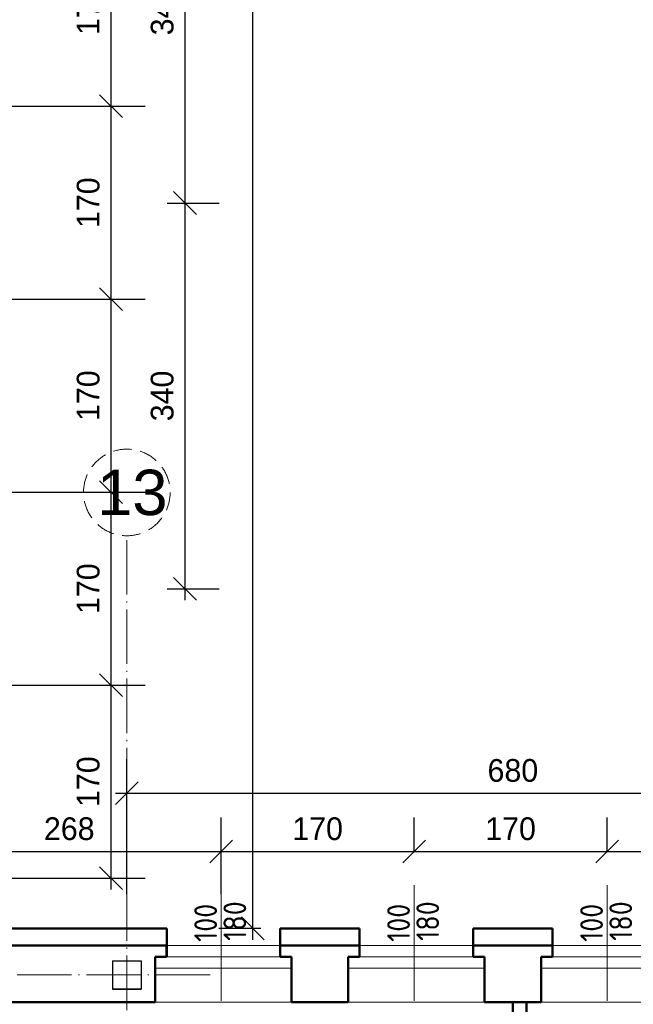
# Model space of a CAD drawing. Header units: millimetres. Extents: x -642 to 14033, y 1994 to 13520.
# Tile 24 of 72: x 6159 to 6699, y 6692 to 7559. Entities that reach past the tile are written whole.
import ezdxf

# ---------------------------------------------------------------- set-up
doc = ezdxf.new("R2010")
doc.units = ezdxf.units.MM
doc.linetypes.add('ACAD_ISO04W100', pattern=[30.5, 24, -3, 0.5, -3])
doc.linetypes.add('KRESKOWA_X2', pattern=[12, 8, -4])
for name, color, linetype, lineweight in [('NR', 7, 'Continuous', 13), ('opisy drzwi', 40, 'Continuous', 13), ('przerywana', 7, 'KRESKOWA_X2', 9), ('symetria', 7, 'ACAD_ISO04W100', 9), ('słupy', 2, 'Continuous', 30), ('wymiary', 1, 'Continuous', 13), ('ściana', 4, 'Continuous', 50)]:
    doc.layers.add(name, color=color, linetype=linetype, lineweight=lineweight)
doc.styles.add('ISO', font='isocp.shx')
doc.styles.add('style1', font='arial.ttf')
doc.dimstyles.new('Jacek2', dxfattribs={"dimscale": 2, "dimtxt": 10, "dimasz": 10, "dimexe": 15, "dimexo": 15, "dimgap": 5, "dimtad": 1, "dimdec": 0, "dimzin": 0, "dimdsep": 46, "dimtxsty": 'Standard', "dimblk": 'OBLIQUE', "dimcen": 0, "dimdle": 5, "dimadec": 1, "dimazin": 0, "dimtfac": 1, "dimtdec": 0, "dimtofl": 0, "dimtmove": 0, "dimatfit": 3, "dimfxl": 1, "dimtolj": 1, "dimtzin": 0, "dimarcsym": 0})

# ---------------------------------------------------------------- blocks, each defined once
blk = doc.blocks.new('_OBLIQUE')
at = {"color": 0, "linetype": 'ByBlock'}
blk.add_line((-0.5, -0.5), (0.5, 0.5), dxfattribs=at)
blk = doc.blocks.new('*D525')
at = {"layer": 'Defpoints', "color": 0, "transparency": 16777216}
for p in [(6118.89, 7652.69), (6118.89, 7482.69), (6239.18, 7482.69)]:
    blk.add_point(p, dxfattribs=at)
at = {"layer": 'wymiary', "color": 0, "lineweight": -2, "transparency": 16777216}
for p, q in [((6239.18, 7662.69), (6239.18, 7472.69)), ((6148.89, 7652.69), (6269.18, 7652.69)), ((6148.89, 7482.69), (6269.18, 7482.69))]:
    blk.add_line(p, q, dxfattribs=at)
at = {"layer": 'wymiary', "color": 0, "lineweight": -2, "transparency": 16777216, "xscale": 20, "yscale": 20, "zscale": 20}
for p, rotation in [((6239.18, 7652.69), 90), ((6239.18, 7482.69), 270)]:
    blk.add_blockref('_OBLIQUE', p, dxfattribs=dict(at, rotation=rotation))
at = {"layer": 'wymiary', "color": 0, "transparency": 16777216, "insert": (6219.18, 7567.69), "char_height": 20, "attachment_point": 5, "rotation": 90}
blk.add_mtext('\\A1;170', dxfattribs=at)
blk = doc.blocks.new('*D526')
at = {"layer": 'Defpoints', "color": 0, "transparency": 16777216}
for p in [(6118.89, 7482.69), (6118.89, 7312.69), (6239.18, 7312.69)]:
    blk.add_point(p, dxfattribs=at)
at = {"layer": 'wymiary', "color": 0, "lineweight": -2, "transparency": 16777216}
for p, q in [((6239.18, 7492.69), (6239.18, 7302.69)), ((6148.89, 7482.69), (6269.18, 7482.69)), ((6148.89, 7312.69), (6269.18, 7312.69))]:
    blk.add_line(p, q, dxfattribs=at)
at = {"layer": 'wymiary', "color": 0, "lineweight": -2, "transparency": 16777216, "xscale": 20, "yscale": 20, "zscale": 20}
for p, rotation in [((6239.18, 7482.69), 90), ((6239.18, 7312.69), 270)]:
    blk.add_blockref('_OBLIQUE', p, dxfattribs=dict(at, rotation=rotation))
at = {"layer": 'wymiary', "color": 0, "transparency": 16777216, "insert": (6219.18, 7397.69), "char_height": 20, "attachment_point": 5, "rotation": 90}
blk.add_mtext('\\A1;170', dxfattribs=at)
blk = doc.blocks.new('*D527')
at = {"layer": 'Defpoints', "color": 0, "transparency": 16777216}
for p in [(6118.89, 7312.69), (6118.89, 7142.69), (6239.18, 7142.69)]:
    blk.add_point(p, dxfattribs=at)
at = {"layer": 'wymiary', "color": 0, "lineweight": -2, "transparency": 16777216}
for p, q in [((6239.18, 7322.69), (6239.18, 7132.69)), ((6148.89, 7312.69), (6269.18, 7312.69)), ((6148.89, 7142.69), (6269.18, 7142.69))]:
    blk.add_line(p, q, dxfattribs=at)
at = {"layer": 'wymiary', "color": 0, "lineweight": -2, "transparency": 16777216, "xscale": 20, "yscale": 20, "zscale": 20}
for p, rotation in [((6239.18, 7312.69), 90), ((6239.18, 7142.69), 270)]:
    blk.add_blockref('_OBLIQUE', p, dxfattribs=dict(at, rotation=rotation))
at = {"layer": 'wymiary', "color": 0, "transparency": 16777216, "insert": (6219.18, 7227.69), "char_height": 20, "attachment_point": 5, "rotation": 90}
blk.add_mtext('\\A1;170', dxfattribs=at)
blk = doc.blocks.new('*D528')
at = {"layer": 'Defpoints', "color": 0, "transparency": 16777216}
for p in [(6118.89, 7142.69), (6118.89, 6972.69), (6239.18, 6972.69)]:
    blk.add_point(p, dxfattribs=at)
at = {"layer": 'wymiary', "color": 0, "lineweight": -2, "transparency": 16777216}
for p, q in [((6239.18, 7152.69), (6239.18, 6962.69)), ((6148.89, 7142.69), (6269.18, 7142.69)), ((6148.89, 6972.69), (6269.18, 6972.69))]:
    blk.add_line(p, q, dxfattribs=at)
at = {"layer": 'wymiary', "color": 0, "lineweight": -2, "transparency": 16777216, "xscale": 20, "yscale": 20, "zscale": 20}
for p, rotation in [((6239.18, 7142.69), 90), ((6239.18, 6972.69), 270)]:
    blk.add_blockref('_OBLIQUE', p, dxfattribs=dict(at, rotation=rotation))
at = {"layer": 'wymiary', "color": 0, "transparency": 16777216, "insert": (6219.18, 7057.69), "char_height": 20, "attachment_point": 5, "rotation": 90}
blk.add_mtext('\\A1;170', dxfattribs=at)
blk = doc.blocks.new('*D529')
at = {"layer": 'Defpoints', "color": 0, "transparency": 16777216}
for p in [(6118.89, 6972.69), (6118.89, 6802.69), (6239.18, 6802.69)]:
    blk.add_point(p, dxfattribs=at)
at = {"layer": 'wymiary', "color": 0, "lineweight": -2, "transparency": 16777216}
for p, q in [((6239.18, 6982.69), (6239.18, 6792.69)), ((6148.89, 6972.69), (6269.18, 6972.69)), ((6148.89, 6802.69), (6269.18, 6802.69))]:
    blk.add_line(p, q, dxfattribs=at)
at = {"layer": 'wymiary', "color": 0, "lineweight": -2, "transparency": 16777216, "xscale": 20, "yscale": 20, "zscale": 20}
for p, rotation in [((6239.18, 6972.69), 90), ((6239.18, 6802.69), 270)]:
    blk.add_blockref('_OBLIQUE', p, dxfattribs=dict(at, rotation=rotation))
at = {"layer": 'wymiary', "color": 0, "transparency": 16777216, "insert": (6219.18, 6887.69), "char_height": 20, "attachment_point": 5, "rotation": 90}
blk.add_mtext('\\A1;170', dxfattribs=at)
blk = doc.blocks.new('*D541')
at = {"layer": 'Defpoints', "color": 0, "transparency": 16777216}
for p in [(6258.68, 7737.44), (6258.68, 7397.44), (6304.35, 7397.44)]:
    blk.add_point(p, dxfattribs=at)
at = {"layer": 'wymiary', "color": 0, "lineweight": -2, "transparency": 16777216}
for p, q in [((6304.35, 7747.44), (6304.35, 7387.44)), ((6288.68, 7737.44), (6334.35, 7737.44)), ((6288.68, 7397.44), (6334.35, 7397.44))]:
    blk.add_line(p, q, dxfattribs=at)
at = {"layer": 'wymiary', "color": 0, "lineweight": -2, "transparency": 16777216, "xscale": 20, "yscale": 20, "zscale": 20}
for p, rotation in [((6304.35, 7737.44), 90), ((6304.35, 7397.44), 270)]:
    blk.add_blockref('_OBLIQUE', p, dxfattribs=dict(at, rotation=rotation))
at = {"layer": 'wymiary', "color": 0, "transparency": 16777216, "insert": (6284.35, 7567.44), "char_height": 20, "attachment_point": 5, "rotation": 90}
blk.add_mtext('\\A1;340', dxfattribs=at)
blk = doc.blocks.new('*D542')
at = {"layer": 'Defpoints', "color": 0, "transparency": 16777216}
for p in [(6258.68, 7397.44), (6258.68, 7057.44), (6304.35, 7057.44)]:
    blk.add_point(p, dxfattribs=at)
at = {"layer": 'wymiary', "color": 0, "lineweight": -2, "transparency": 16777216}
for p, q in [((6304.35, 7407.44), (6304.35, 7047.44)), ((6288.68, 7397.44), (6334.35, 7397.44)), ((6288.68, 7057.44), (6334.35, 7057.44))]:
    blk.add_line(p, q, dxfattribs=at)
at = {"layer": 'wymiary', "color": 0, "lineweight": -2, "transparency": 16777216, "xscale": 20, "yscale": 20, "zscale": 20}
for p, rotation in [((6304.35, 7397.44), 90), ((6304.35, 7057.44), 270)]:
    blk.add_blockref('_OBLIQUE', p, dxfattribs=dict(at, rotation=rotation))
at = {"layer": 'wymiary', "color": 0, "transparency": 16777216, "insert": (6284.35, 7227.44), "char_height": 20, "attachment_point": 5, "rotation": 90}
blk.add_mtext('\\A1;340', dxfattribs=at)
blk = doc.blocks.new('*D543')
at = {"layer": 'Defpoints', "color": 0, "transparency": 16777216}
for p in [(6364.06, 11206.94), (6401.06, 11206.94), (6401.06, 6758.44)]:
    blk.add_point(p, dxfattribs=at)
at = {"layer": 'wymiary', "color": 0, "lineweight": -2, "transparency": 16777216}
for p, q in [((6364.06, 6748.44), (6364.06, 11216.94)), ((6371.06, 11206.94), (6334.06, 11206.94)), ((6371.06, 6758.44), (6334.06, 6758.44))]:
    blk.add_line(p, q, dxfattribs=at)
at = {"layer": 'wymiary', "color": 0, "lineweight": -2, "transparency": 16777216, "xscale": 20, "yscale": 20, "zscale": 20}
for p, rotation in [((6364.06, 11206.94), 90), ((6364.06, 6758.44), 270)]:
    blk.add_blockref('_OBLIQUE', p, dxfattribs=dict(at, rotation=rotation))
at = {"layer": 'wymiary', "color": 0, "transparency": 16777216, "insert": (6344.06, 8982.69), "char_height": 20, "attachment_point": 5, "rotation": 90}
blk.add_mtext('\\A1;4449', dxfattribs=at)
blk = doc.blocks.new('*D544')
at = {"layer": 'Defpoints', "color": 0, "transparency": 16777216}
for p in [(6336.2, 6826.09), (6068.63, 6758.44), (6336.2, 6758.44)]:
    blk.add_point(p, dxfattribs=at)
at = {"layer": 'wymiary', "color": 0, "lineweight": -2, "transparency": 16777216}
for p, q in [((6068.63, 6788.44), (6068.63, 6856.09)), ((6336.2, 6788.44), (6336.2, 6856.09)), ((6058.63, 6826.09), (6346.2, 6826.09))]:
    blk.add_line(p, q, dxfattribs=at)
at = {"layer": 'wymiary', "color": 0, "lineweight": -2, "transparency": 16777216, "xscale": 20, "yscale": 20, "zscale": 20, "rotation": 180}
blk.add_blockref('_OBLIQUE', (6068.63, 6826.09), dxfattribs=at)
at = {"layer": 'wymiary', "color": 0, "lineweight": -2, "transparency": 16777216, "xscale": 20, "yscale": 20, "zscale": 20}
blk.add_blockref('_OBLIQUE', (6336.2, 6826.09), dxfattribs=at)
at = {"layer": 'wymiary', "color": 0, "transparency": 16777216, "insert": (6202.41, 6846.09), "char_height": 20, "attachment_point": 5}
blk.add_mtext('\\A1;268', dxfattribs=at)
blk = doc.blocks.new('*D545')
at = {"layer": 'Defpoints', "color": 0, "transparency": 16777216}
for p in [(6506.1, 6826.09), (6506.1, 6796.41), (6336.2, 6758.44)]:
    blk.add_point(p, dxfattribs=at)
at = {"layer": 'wymiary', "color": 0, "lineweight": -2, "transparency": 16777216}
for p, q in [((6336.2, 6788.44), (6336.2, 6856.09)), ((6506.1, 6826.41), (6506.1, 6856.09)), ((6326.2, 6826.09), (6516.1, 6826.09))]:
    blk.add_line(p, q, dxfattribs=at)
at = {"layer": 'wymiary', "color": 0, "lineweight": -2, "transparency": 16777216, "xscale": 20, "yscale": 20, "zscale": 20, "rotation": 180}
blk.add_blockref('_OBLIQUE', (6336.2, 6826.09), dxfattribs=at)
at = {"layer": 'wymiary', "color": 0, "lineweight": -2, "transparency": 16777216, "xscale": 20, "yscale": 20, "zscale": 20}
blk.add_blockref('_OBLIQUE', (6506.1, 6826.09), dxfattribs=at)
at = {"layer": 'wymiary', "color": 0, "transparency": 16777216, "insert": (6421.15, 6846.09), "char_height": 20, "attachment_point": 5}
blk.add_mtext('\\A1;170', dxfattribs=at)
blk = doc.blocks.new('*D546')
at = {"layer": 'Defpoints', "color": 0, "transparency": 16777216}
for p in [(6676.1, 6826.09), (6506.1, 6796.41), (6676.1, 6796.41)]:
    blk.add_point(p, dxfattribs=at)
at = {"layer": 'wymiary', "color": 0, "lineweight": -2, "transparency": 16777216}
for p, q in [((6506.1, 6826.41), (6506.1, 6856.09)), ((6676.1, 6826.41), (6676.1, 6856.09)), ((6496.1, 6826.09), (6686.1, 6826.09))]:
    blk.add_line(p, q, dxfattribs=at)
at = {"layer": 'wymiary', "color": 0, "lineweight": -2, "transparency": 16777216, "xscale": 20, "yscale": 20, "zscale": 20, "rotation": 180}
blk.add_blockref('_OBLIQUE', (6506.1, 6826.09), dxfattribs=at)
at = {"layer": 'wymiary', "color": 0, "lineweight": -2, "transparency": 16777216, "xscale": 20, "yscale": 20, "zscale": 20}
blk.add_blockref('_OBLIQUE', (6676.1, 6826.09), dxfattribs=at)
at = {"layer": 'wymiary', "color": 0, "transparency": 16777216, "insert": (6591.1, 6846.09), "char_height": 20, "attachment_point": 5}
blk.add_mtext('\\A1;170', dxfattribs=at)
blk = doc.blocks.new('*D547')
at = {"layer": 'Defpoints', "color": 0, "transparency": 16777216}
for p in [(6846.1, 6826.09), (6676.1, 6796.41), (6846.1, 6796.41)]:
    blk.add_point(p, dxfattribs=at)
at = {"layer": 'wymiary', "color": 0, "lineweight": -2, "transparency": 16777216}
for p, q in [((6676.1, 6826.41), (6676.1, 6856.09)), ((6846.1, 6826.41), (6846.1, 6856.09)), ((6666.1, 6826.09), (6856.1, 6826.09))]:
    blk.add_line(p, q, dxfattribs=at)
at = {"layer": 'wymiary', "color": 0, "lineweight": -2, "transparency": 16777216, "xscale": 20, "yscale": 20, "zscale": 20, "rotation": 180}
blk.add_blockref('_OBLIQUE', (6676.1, 6826.09), dxfattribs=at)
at = {"layer": 'wymiary', "color": 0, "lineweight": -2, "transparency": 16777216, "xscale": 20, "yscale": 20, "zscale": 20}
blk.add_blockref('_OBLIQUE', (6846.1, 6826.09), dxfattribs=at)
at = {"layer": 'wymiary', "color": 0, "transparency": 16777216, "insert": (6761.1, 6846.09), "char_height": 20, "attachment_point": 5}
blk.add_mtext('\\A1;170', dxfattribs=at)
blk = doc.blocks.new('*D574')
at = {"layer": 'Defpoints', "color": 0, "transparency": 16777216}
for p in [(6933.13, 6877.43), (6253.13, 6758.44), (6933.13, 6758.44)]:
    blk.add_point(p, dxfattribs=at)
at = {"layer": 'wymiary', "color": 0, "lineweight": -2, "transparency": 16777216}
for p, q in [((6253.13, 6788.44), (6253.13, 6907.43)), ((6933.13, 6788.44), (6933.13, 6907.43)), ((6243.13, 6877.43), (6943.13, 6877.43))]:
    blk.add_line(p, q, dxfattribs=at)
at = {"layer": 'wymiary', "color": 0, "lineweight": -2, "transparency": 16777216, "xscale": 20, "yscale": 20, "zscale": 20, "rotation": 180}
blk.add_blockref('_OBLIQUE', (6253.13, 6877.43), dxfattribs=at)
at = {"layer": 'wymiary', "color": 0, "lineweight": -2, "transparency": 16777216, "xscale": 20, "yscale": 20, "zscale": 20}
blk.add_blockref('_OBLIQUE', (6933.13, 6877.43), dxfattribs=at)
at = {"layer": 'wymiary', "color": 0, "transparency": 16777216, "insert": (6593.13, 6897.43), "char_height": 20, "attachment_point": 5}
blk.add_mtext('\\A1;680', dxfattribs=at)

msp = doc.modelspace()

# ---------------------------------------------------------------- linework, layer by layer
at = {"layer": 'opisy drzwi'}
for p, q in [((6336.2, 6694.65), (6336.2, 6796.41)), ((6506.1, 6694.65), (6506.1, 6796.41)), ((6676.1, 6694.65), (6676.1, 6796.41)), ((6288.13, 6743.44), (6388.13, 6743.44)), ((6288.13, 6743.44), (6388.13, 6743.44)), ((6458.13, 6743.44), (6558.13, 6743.44)), ((6458.13, 6743.44), (6558.13, 6743.44)), ((6628.13, 6743.44), (6728.13, 6743.44)), ((6628.13, 6743.44), (6728.13, 6743.44)), ((6288.13, 6733.44), (6388.13, 6733.44)), ((6288.13, 6733.44), (6388.13, 6733.44)), ((6458.13, 6733.44), (6558.13, 6733.44)), ((6458.13, 6733.44), (6558.13, 6733.44)), ((6628.13, 6733.44), (6728.13, 6733.44)), ((6628.13, 6733.44), (6728.13, 6733.44)), ((6278.13, 6723.44), (6398.13, 6723.44)), ((6278.13, 6723.44), (6398.13, 6723.44)), ((6448.13, 6723.44), (6568.13, 6723.44)), ((6448.13, 6723.44), (6568.13, 6723.44)), ((6618.13, 6723.44), (6738.13, 6723.44)), ((6618.13, 6723.44), (6738.13, 6723.44)), ((6278.13, 6693.44), (6398.13, 6693.44)), ((6278.13, 6693.44), (6398.13, 6693.44)), ((6448.13, 6693.44), (6568.13, 6693.44)), ((6448.13, 6693.44), (6568.13, 6693.44)), ((6618.13, 6693.44), (6738.13, 6693.44)), ((6618.13, 6693.44), (6738.13, 6693.44))]:
    msp.add_line(p, q, dxfattribs=at)
at = {"layer": 'przerywana', "ltscale": 2}
msp.add_circle((6253.13, 7142.46), 38.15, dxfattribs=at)
at = {"layer": 'symetria', "linetype": 'ACAD_ISO04W100', "ltscale": 2}
for p, q in [((6253.13, 5954.44), (6253.13, 7104.31)), ((6253.13, 5954.44), (6253.13, 6734.44)), ((6326.49, 6717.44), (5035.67, 6717.44)), ((6326.49, 6717.44), (5035.67, 6717.44))]:
    msp.add_line(p, q, dxfattribs=at)
at = {"layer": 'słupy'}
for p, q in [((6240.63, 6729.94), (6240.63, 6704.94)), ((6240.63, 6729.94), (6265.63, 6729.94)), ((6240.63, 6729.94), (6240.63, 6704.94)), ((6240.63, 6729.94), (6240.63, 6704.94)), ((6240.63, 6729.94), (6265.63, 6729.94)), ((6240.63, 6729.94), (6240.63, 6704.94)), ((6265.63, 6729.94), (6265.63, 6704.94)), ((6265.63, 6729.94), (6265.63, 6704.94)), ((6265.63, 6729.94), (6265.63, 6704.94)), ((6265.63, 6729.94), (6265.63, 6704.94)), ((6265.63, 6704.94), (6240.63, 6704.94)), ((6240.63, 6704.94), (6265.63, 6704.94)), ((6265.63, 6704.94), (6240.63, 6704.94)), ((6240.63, 6704.94), (6265.63, 6704.94))]:
    msp.add_line(p, q, dxfattribs=at)
at = {"layer": 'ściana'}
for p, q in [((6288.23, 6758.44), (6068.63, 6758.44)), ((6288.23, 6733.44), (6288.23, 6758.44)), ((6388.13, 6733.44), (6388.13, 6758.44)), ((6458.13, 6758.44), (6388.13, 6758.44)), ((6458.13, 6733.44), (6458.13, 6758.44)), ((6558.13, 6733.44), (6558.13, 6758.44)), ((6628.13, 6758.44), (6558.13, 6758.44)), ((6628.13, 6733.44), (6628.13, 6758.44)), ((6288.13, 6743.44), (6068.63, 6743.44)), ((6288.13, 6743.44), (6068.63, 6743.44)), ((6288.13, 6733.44), (6288.13, 6743.44)), ((6288.13, 6733.44), (6288.13, 6743.44)), ((6458.13, 6743.44), (6388.13, 6743.44)), ((6388.13, 6733.44), (6388.13, 6743.44)), ((6458.13, 6743.44), (6388.13, 6743.44)), ((6388.13, 6733.44), (6388.13, 6743.44)), ((6458.13, 6733.44), (6458.13, 6743.44)), ((6458.13, 6733.44), (6458.13, 6743.44)), ((6628.13, 6743.44), (6558.13, 6743.44)), ((6558.13, 6733.44), (6558.13, 6743.44)), ((6628.13, 6743.44), (6558.13, 6743.44)), ((6558.13, 6733.44), (6558.13, 6743.44)), ((6628.13, 6733.44), (6628.13, 6743.44)), ((6628.13, 6733.44), (6628.13, 6743.44)), ((6288.13, 6733.44), (6278.13, 6733.44)), ((6278.13, 6693.44), (6278.13, 6733.44)), ((6288.13, 6733.44), (6278.13, 6733.44)), ((6278.13, 6693.44), (6278.13, 6733.44)), ((6398.13, 6733.44), (6388.13, 6733.44)), ((6398.13, 6733.44), (6388.13, 6733.44)), ((6398.13, 6693.44), (6398.13, 6733.44)), ((6398.13, 6693.44), (6398.13, 6733.44)), ((6458.13, 6733.44), (6448.13, 6733.44)), ((6448.13, 6693.44), (6448.13, 6733.44)), ((6458.13, 6733.44), (6448.13, 6733.44)), ((6448.13, 6693.44), (6448.13, 6733.44)), ((6568.13, 6733.44), (6558.13, 6733.44)), ((6568.13, 6733.44), (6558.13, 6733.44)), ((6568.13, 6693.44), (6568.13, 6733.44)), ((6568.13, 6693.44), (6568.13, 6733.44)), ((6628.13, 6733.44), (6618.13, 6733.44)), ((6618.13, 6693.44), (6618.13, 6733.44)), ((6628.13, 6733.44), (6618.13, 6733.44)), ((6618.13, 6693.44), (6618.13, 6733.44)), ((6278.13, 6693.44), (6078.13, 6693.44)), ((6278.13, 6693.44), (6078.13, 6693.44)), ((6448.13, 6693.44), (6398.13, 6693.44)), ((6448.13, 6693.44), (6398.13, 6693.44)), ((6605.13, 6693.44), (6568.13, 6693.44)), ((6605.13, 6693.44), (6568.13, 6693.44)), ((6593.13, 6548.59), (6593.13, 6693.44)), ((6593.13, 6548.59), (6593.13, 6693.44)), ((6618.13, 6693.44), (6605.13, 6693.44)), ((6605.13, 6548.59), (6605.13, 6693.44)), ((6618.13, 6693.44), (6605.13, 6693.44)), ((6605.13, 6548.59), (6605.13, 6693.44))]:
    msp.add_line(p, q, dxfattribs=at)

# ---------------------------------------------------------------- texts
at = {"layer": 'NR', "ltscale": 5, "insert": (6226.86, 7162.49), "char_height": 40, "width": 65, "attachment_point": 1, "style": 'style1'}
msp.add_mtext('13', dxfattribs=at)
at = {"layer": 'opisy drzwi', "style": 'ISO'}
for s, p in [('100', (6332.54, 6746.48)), ('180', (6358.26, 6747.4)), ('100', (6502.44, 6746.48)), ('180', (6528.15, 6747.4)), ('100', (6672.44, 6746.48)), ('180', (6698.15, 6747.4))]:
    msp.add_text(s, height=20, rotation=90, dxfattribs=at).set_placement(p)

# ---------------------------------------------------------------- dimensions: what is measured, and where the dimension line sits
at = {"layer": 'wymiary'}
for p1, p2, distance, picture, middle in [((6401.0589261, 6758.43860179), (6401.0589261, 11206.93860179), 37, '*D543', (6344.0589261, 8982.68860179)), ((6253.13, 6758.44), (6933.13, 6758.44), 118.99, '*D574', (6593.13, 6897.43)), ((6068.63, 6758.44), (6336.2, 6758.44), 67.65, '*D544', (6202.41, 6846.09))]:
    dim = msp.add_aligned_dim(p1=p1, p2=p2, distance=distance, dimstyle='Jacek2', dxfattribs=at)
    dim.commit()
    dim.dimension.update_dxf_attribs({"geometry": picture, "text_midpoint": middle})
for base, p1, p2, angle, picture, middle in [((6304.35, 7397.44), (6258.68, 7737.44), (6258.68, 7397.44), 90, '*D541', (6284.35, 7567.44)), ((6239.18, 7482.69), (6118.89, 7652.69), (6118.89, 7482.69), 90, '*D525', (6219.18, 7567.69)), ((6239.18, 7312.69), (6118.89, 7482.69), (6118.89, 7312.69), 90, '*D526', (6219.18, 7397.69)), ((6304.35, 7057.44), (6258.68, 7397.44), (6258.68, 7057.44), 90, '*D542', (6284.35, 7227.44)), ((6239.18, 7142.69), (6118.89, 7312.69), (6118.89, 7142.69), 90, '*D527', (6219.18, 7227.69)), ((6239.18, 6972.69), (6118.89, 7142.69), (6118.89, 6972.69), 90, '*D528', (6219.18, 7057.69)), ((6239.18, 6802.69), (6118.89, 6972.69), (6118.89, 6802.69), 90, '*D529', (6219.18, 6887.69)), ((6506.1, 6826.09), (6336.2, 6758.44), (6506.1, 6796.41), 180, '*D545', (6421.15, 6846.09)), ((6676.1, 6826.09), (6506.1, 6796.41), (6676.1, 6796.41), 180, '*D546', (6591.1, 6846.09)), ((6846.1, 6826.09), (6676.1, 6796.41), (6846.1, 6796.41), 180, '*D547', (6761.1, 6846.09))]:
    dim = msp.add_linear_dim(base=base, p1=p1, p2=p2, angle=angle, dimstyle='Jacek2', override={"dimtmove": 1}, dxfattribs=at)
    dim.commit()
    dim.dimension.update_dxf_attribs({"geometry": picture, "text_midpoint": middle})

doc.saveas('drawing.dxf')
